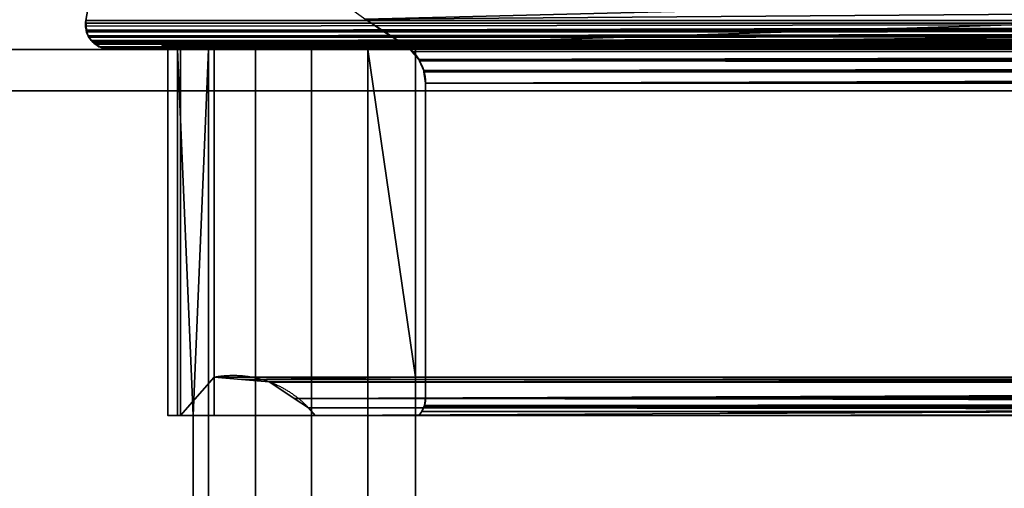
# Model space of a CAD drawing. Header units: millimetres. Extents: x -322 to 8072, y -96 to 57.
# Tile 18 of 256: x -196 to -149, y -21 to 1. Entities that reach past the tile are written whole.
import ezdxf

# ---------------------------------------------------------------- set-up
doc = ezdxf.new("R2010")
doc.units = ezdxf.units.MM
doc.layers.add('151', color=7, linetype='Continuous', true_color=0xffffff)

# ---------------------------------------------------------------- blocks, each defined once
blk = doc.blocks.new('UG_SURFACE_011')
at = {"layer": '151', "color": 252, "linetype": 'Continuous', "lineweight": 35}
for points in [[(0, 5.936, 452.187), (-179.707, 1.472, 457.293), (-177.856, 0.256, 459.144)], [(-177.856, 0.256, 459.144), (0, 0.256, 459.144), (0, 5.936, 452.187)], [(-177.856, 0.256, 1885.856), (-179.707, 1.472, 1887.707), (183.078, 4.203, 1891.078)], [(183.078, 4.203, 1891.078), (177.856, 0.256, 1885.856), (-177.856, 0.256, 1885.856)], [(-192.797, 3.582, 1900.797), (-193.182, 1.409, 1901.182), (193.182, 1.409, 1901.182), (192.797, 3.582, 1900.797)], [(-192.797, 3.582, 444.203), (-193.182, 1.409, 443.818), (-193.182, 1.409, 1901.182), (-192.797, 3.582, 1900.797)], [(0, 1.409, 443.818), (-193.182, 1.409, 443.818), (-192.797, 3.582, 444.203), (0, 3.582, 444.203)], [(-179.707, 1.472, 1887.707), (-177.856, 0.256, 1885.856), (-177.856, 0.256, 459.144), (-179.707, 1.472, 457.293)], [(193.198, 1.266, 1901.198), (193.182, 1.409, 1901.182), (-193.182, 1.409, 1901.182), (-193.198, 1.266, 1901.198)], [(-193.159, 0.918, 443.841), (-193.198, 1.266, 1901.198), (-193.182, 1.409, 1901.182)], [(193.198, 1.266, 1901.198), (-193.198, 1.266, 1901.198), (-193.172, 0.942, 1901.172)], [(-193.172, 0.942, 1901.172), (-193.198, 1.266, 1901.198), (-193.159, 0.918, 443.841)], [(-193.159, 0.918, 443.841), (-193.197, 1.121, 443.803), (0, 1.409, 443.818)], [(-193.197, 1.121, 443.803), (-193.182, 1.409, 443.818), (0, 1.409, 443.818)], [(-193.182, 1.409, 1901.182), (-193.197, 1.121, 443.803), (-193.159, 0.918, 443.841)], [(-193.182, 1.409, 1901.182), (-193.182, 1.409, 443.818), (-193.197, 1.121, 443.803)], [(-193.172, 0.942, 1901.172), (-193.163, 0.917, 1901.163), (193.198, 1.266, 1901.198)], [(193.172, 0.942, 1901.172), (193.198, 1.266, 1901.198), (-193.163, 0.917, 1901.163)], [(0, 1.409, 443.818), (0, 0.915, 443.834), (-193.159, 0.918, 443.841)], [(-193.159, 0.918, 443.841), (-193.163, 0.917, 1901.163), (-193.172, 0.942, 1901.172)], [(-193.163, 0.917, 1901.163), (193.163, 0.917, 1901.163), (193.172, 0.942, 1901.172)], [(-193.163, 0.917, 1901.163), (-193.159, 0.918, 443.841), (-193.145, 0.842, 443.855)], [(193.163, 0.917, 1901.163), (-193.163, 0.917, 1901.163), (-193.071, 0.662, 1901.071), (193.071, 0.662, 1901.071)], [(-193.163, 0.917, 1901.163), (-193.145, 0.842, 443.855), (-193.067, 0.666, 443.933)], [(-193.067, 0.666, 443.933), (-193.071, 0.662, 1901.071), (-193.163, 0.917, 1901.163)], [(-193.145, 0.842, 443.855), (-193.159, 0.918, 443.841), (0, 0.915, 443.834)], [(-193.067, 0.666, 443.933), (-193.145, 0.842, 443.855), (0, 0.915, 443.834)], [(-193.071, 0.662, 1901.071), (-193.067, 0.666, 443.933), (-193.032, 0.588, 443.968)], [(193.071, 0.662, 1901.071), (-193.071, 0.662, 1901.071), (-193.068, 0.653, 1901.068)], [(-193.068, 0.653, 1901.068), (-193.071, 0.662, 1901.071), (-193.032, 0.588, 443.968)], [(193.068, 0.653, 1901.068), (193.071, 0.662, 1901.071), (-193.068, 0.653, 1901.068)], [(-193.068, 0.653, 1901.068), (-192.914, 0.437, 1900.914), (192.914, 0.437, 1900.914), (193.068, 0.653, 1901.068)], [(-193.068, 0.653, 1901.068), (-193.032, 0.588, 443.968), (-192.91, 0.443, 444.09)], [(-192.91, 0.443, 444.09), (-192.914, 0.437, 1900.914), (-193.068, 0.653, 1901.068)], [(0, 0.915, 443.834), (0, 0.672, 443.95), (-193.067, 0.666, 443.933)], [(-193.032, 0.588, 443.968), (-193.067, 0.666, 443.933), (0, 0.672, 443.95)], [(-192.91, 0.443, 444.09), (-193.032, 0.588, 443.968), (0, 0.672, 443.95)], [(0, 0.672, 443.95), (0, 0.475, 444.044), (-192.91, 0.443, 444.09)], [(309, 0, 2017), (-309, 0, 2017), (-309, -26, 2017), (309, -26, 2017)], [(309, -2), (-309, -2), (-309, 0, 2), (309, 0, 2)], [(309, 0, 2), (-309, 0, 2), (-192, 0, 445), (0, 0, 445)], [(-309, 0, 2), (-309, 0, 2017), (-192, 0, 1900), (-192, 0, 445)], [(-309, 0, 2017), (309, 0, 2017), (192, 0, 1900), (-192, 0, 1900)], [(-192.865, 0.368, 1900.865), (-192.914, 0.437, 1900.914), (-192.91, 0.443, 444.09)], [(192.865, 0.368, 1900.865), (-192.914, 0.437, 1900.914), (-192.865, 0.368, 1900.865)], [(192.865, 0.368, 1900.865), (192.914, 0.437, 1900.914), (-192.914, 0.437, 1900.914)], [(0, 0.475, 444.044), (0, 0.437, 444.087), (-192.91, 0.443, 444.09)], [(-192.784, 0.291, 444.216), (-192.91, 0.443, 444.09), (0, 0.437, 444.087)], [(-192.865, 0.368, 1900.865), (-192.91, 0.443, 444.09), (-192.784, 0.291, 444.216)], [(-192.865, 0.368, 1900.865), (-192.711, 0.253, 1900.711), (192.711, 0.253, 1900.711), (192.865, 0.368, 1900.865)], [(-192.865, 0.368, 1900.865), (-192.784, 0.291, 444.216), (-192.713, 0.252, 444.287)], [(-192.713, 0.252, 444.287), (-192.711, 0.253, 1900.711), (-192.865, 0.368, 1900.865)], [(-192.713, 0.252, 444.287), (-192.784, 0.291, 444.216), (0, 0.437, 444.087)], [(0, 0.437, 444.087), (0, 0.254, 444.297), (-192.713, 0.252, 444.287)], [(-192.478, 0.12, 444.522), (-192.713, 0.252, 444.287), (0, 0.254, 444.297)], [(-192.558, 0.138, 1900.558), (-192.711, 0.253, 1900.711), (-192.713, 0.252, 444.287)], [(-192.713, 0.252, 444.287), (-192.478, 0.12, 444.522), (-192.481, 0.119, 1900.481)], [(-192.481, 0.119, 1900.481), (-192.558, 0.138, 1900.558), (-192.713, 0.252, 444.287)], [(192.558, 0.138, 1900.558), (-192.711, 0.253, 1900.711), (-192.558, 0.138, 1900.558)], [(192.558, 0.138, 1900.558), (192.711, 0.253, 1900.711), (-192.711, 0.253, 1900.711)], [(-192.558, 0.138, 1900.558), (-192.481, 0.119, 1900.481), (-192.481, 0.119, 1900.481), (192.558, 0.138, 1900.558)], [(192.481, 0.119, 1900.481), (192.558, 0.138, 1900.558), (-192.481, 0.119, 1900.481)], [(-192.005, 0, 1900.005), (-192.481, 0.119, 1900.481), (-192.478, 0.12, 444.522)], [(192.005, 0, 1900.005), (-192.481, 0.119, 1900.481), (-192.005, 0, 1900.005)], [(-192.481, 0.119, 1900.481), (192.481, 0.119, 1900.481), (192.481, 0.119, 1900.481)], [(192.005, 0, 1900.005), (192.481, 0.119, 1900.481), (-192.481, 0.119, 1900.481)], [(0, 0.254, 444.297), (0, 0.155, 444.409), (-192.478, 0.12, 444.522)], [(-192.364, 0.057, 444.636), (-192.478, 0.12, 444.522), (0, 0.118, 444.522)], [(-192, 0, 1900), (-192.478, 0.12, 444.522), (-192.364, 0.057, 444.636)], [(-192.478, 0.12, 444.522), (-192, 0, 1900), (-192.005, 0, 1900.005)], [(-192, 0, 445), (-192.364, 0.057, 444.636), (0, 0.118, 444.522)], [(-192.364, 0.057, 444.636), (-192, 0, 445), (-192, 0, 1900)], [(-192.005, 0, 1900.005), (-192, 0, 1900), (192, 0, 1900), (192.005, 0, 1900.005)], [(0, 0.118, 444.522), (0, 0.009, 444.855), (-192, 0, 445)], [(0, 0.009, 444.855), (0, 0, 445), (-192, 0, 445)], [(-189.5, 0, 447.5), (-189.5, 0.2, 447.5), (-189.5, 0.2, 1897.5), (-189.5, 0, 1897.5)], [(-189.5, 0.2, 447.5), (-189.5, 0, 447.5), (189.5, 0, 447.5), (189.5, 0.2, 447.5)], [(-189.5, 0.2, 1897.5), (189.5, 0.2, 1897.5), (189.5, 0, 1897.5), (-189.5, 0, 1897.5)], [(-189.5, 0.2, 1897.5), (-189.5, 0.2, 447.5), (-187, 0.2, 450), (-187, 0.2, 1895)], [(-187, 0.2, 1895), (187, 0.2, 1895), (189.5, 0.2, 1897.5), (-189.5, 0.2, 1897.5)], [(187, 0.2, 450), (-187, 0.2, 450), (-189.5, 0.2, 447.5), (189.5, 0.2, 447.5)], [(-187, 0, 460.078), (-188.613, 0, 457.835), (-189.5, 0, 1897.5), (-189.233, 0, 1889.858)], [(-189.5, 0, 447.5), (-188.762, 0, 452.42), (-187.275, 0, 450.092)], [(-189.5, 0, 447.5), (-189.5, 0, 1897.5), (-189.233, 0, 455.142)], [(-189.233, 0, 455.142), (-188.762, 0, 452.42), (-189.5, 0, 447.5)], [(-189.5, 0, 1897.5), (-187.275, 0, 1894.908), (-188.762, 0, 1892.58)], [(-189.5, 0, 447.5), (179.586, 0, 448.47), (182.299, 0, 447.95)], [(177.286, 0, 450), (179.586, 0, 448.47), (-189.5, 0, 447.5), (-182.299, 0, 447.95)], [(-187.275, 0, 450.092), (-185.003, 0, 448.52), (-189.5, 0, 447.5)], [(-188.762, 0, 1892.58), (-189.233, 0, 1889.858), (-189.5, 0, 1897.5)], [(-188.613, 0, 457.835), (-189.233, 0, 455.142), (-189.5, 0, 1897.5)], [(182.299, 0, 447.95), (189.5, 0, 447.5), (-189.5, 0, 447.5)], [(-189.5, 0, 1897.5), (-182.299, 0, 1897.05), (-185.003, 0, 1896.48)], [(-185.003, 0, 1896.48), (-187.275, 0, 1894.908), (-189.5, 0, 1897.5)], [(-185.003, 0, 448.52), (-182.299, 0, 447.95), (-189.5, 0, 447.5)], [(-182.299, 0, 1897.05), (-189.5, 0, 1897.5), (189.5, 0, 1897.5)], [(-189.233, 0, 1889.858), (-188.613, 0, 1887.165), (-187, 0, 460.078)], [(-188.613, -17.65, 1887.165), (-188.613, 0, 1887.165), (-189.233, 0, 1889.858), (-189.233, -17.65, 1889.858)], [(-189.233, -17.65, 1889.858), (-189.233, 0, 1889.858), (-188.762, 0, 1892.58), (-188.762, -17.65, 1892.58)], [(-188.762, -17.65, 452.42), (-188.762, 0, 452.42), (-189.233, 0, 455.142), (-189.233, -17.65, 455.142)], [(-189.233, -17.65, 455.142), (-189.233, 0, 455.142), (-188.613, 0, 457.835), (-188.613, -17.65, 457.835)], [(-188.762, 0, 1892.58), (-187.275, 0, 1894.908), (-188.014, -17.65, 1894)], [(-188.014, -17.65, 1894), (-188.762, -17.65, 1892.58), (-188.762, 0, 1892.58)], [(-188.762, 0, 452.42), (-188.762, -17.65, 452.42), (-188.014, -17.65, 451)], [(-188.014, -17.65, 451), (-187.275, 0, 450.092), (-188.762, 0, 452.42)], [(-188.613, 0, 1887.165), (-187, 0, 1884.922), (-187, 0, 460.078)], [(-187, -15.8, 1884.922), (-187, 0, 1884.922), (-188.613, 0, 1887.165), (-188.613, -17.65, 1887.165)], [(-188.613, -17.65, 457.835), (-188.613, 0, 457.835), (-187, 0, 460.078), (-187, -15.8, 460.078)], [(-188.014, -21.65, 1894), (-188.014, -17.65, 1894), (-187.275, 0, 1894.908), (-187.275, -39.3, 1894.908)], [(-187.275, -39.3, 450.092), (-187.275, 0, 450.092), (-188.014, -17.65, 451), (-188.014, -21.65, 451)], [(-185.003, 0, 1896.48), (-185.003, -39.3, 1896.48), (-187.275, -39.3, 1894.908), (-187.275, 0, 1894.908)], [(-187.275, 0, 450.092), (-187.275, -39.3, 450.092), (-185.003, -39.3, 448.52), (-185.003, 0, 448.52)], [(-187, 0.2, 450), (-187, -15.8, 450), (-187, -15.8, 460.078), (-187, 0, 460.078)], [(-187, 0, 460.078), (-187, 0, 1884.922), (-187, 0.2, 1895), (-187, 0.2, 450)], [(-187, 0, 1884.922), (-187, -15.8, 1884.922), (-187, -15.8, 1895), (-187, 0.2, 1895)], [(-187, 0.2, 1895), (-187, -15.8, 1895), (-177.286, -15.8, 1895), (-177.286, 0, 1895)], [(-177.286, 0, 1895), (177.286, 0, 1895), (187, 0.2, 1895), (-187, 0.2, 1895)], [(177.286, 0, 450), (-177.286, 0, 450), (-187, 0.2, 450), (187, 0.2, 450)], [(-177.286, 0, 450), (-177.286, -15.8, 450), (-187, -15.8, 450), (-187, 0.2, 450)], [(-182.299, 0, 1897.05), (-182.299, -39.3, 1897.05), (-185.003, -39.3, 1896.48), (-185.003, 0, 1896.48)], [(-185.003, 0, 448.52), (-185.003, -39.3, 448.52), (-182.299, -39.3, 447.95), (-182.299, 0, 447.95)], [(-182.299, 0, 447.95), (-179.586, 0, 448.47), (177.286, 0, 450)], [(189.5, 0, 1897.5), (-179.586, 0, 1896.53), (-182.299, 0, 1897.05)], [(-179.586, 0, 1896.53), (-179.586, -39.3, 1896.53), (-182.299, -39.3, 1897.05), (-182.299, 0, 1897.05)], [(-182.299, 0, 447.95), (-182.299, -39.3, 447.95), (-179.586, -39.3, 448.47), (-179.586, 0, 448.47)], [(-179.586, 0, 448.47), (-177.286, 0, 450), (177.286, 0, 450)], [(-177.286, 0, 1895), (-179.586, 0, 1896.53), (189.5, 0, 1897.5), (182.299, 0, 1897.05)], [(-179.586, 0, 1896.53), (-177.286, 0, 1895), (-177.286, -15.8, 1895)], [(-177.286, -15.8, 1895), (-177.286, -23.5, 1895), (-179.586, -39.3, 1896.53), (-179.586, 0, 1896.53)], [(-179.586, 0, 448.47), (-179.586, -39.3, 448.47), (-177.286, -23.5, 450), (-177.286, -15.8, 450)], [(-177.286, -15.8, 450), (-177.286, 0, 450), (-179.586, 0, 448.47)], [(0, -0.023, 459.511), (-177.856, 0.256, 459.144), (-177.603, 0.077, 459.397)], [(0, -0.023, 459.511), (0, 0.256, 459.144), (-177.856, 0.256, 459.144)], [(-177.603, 0.077, 1885.603), (-177.856, 0.256, 1885.856), (177.856, 0.256, 1885.856)], [(-177.603, 0.077, 459.397), (-177.856, 0.256, 1885.856), (-177.603, 0.077, 1885.603)], [(-177.603, 0.077, 459.397), (-177.856, 0.256, 459.144), (-177.856, 0.256, 1885.856)], [(-177.603, 0.077, 1885.603), (177.856, 0.256, 1885.856), (177.44, -0.101, 1885.44)], [(-177.603, 0.077, 459.397), (0, -0.089, 459.557), (0, -0.023, 459.511)], [(-177.603, 0.077, 459.397), (-177.446, -0.105, 459.554), (0, -0.089, 459.557)], [(177.44, -0.101, 1885.44), (-177.446, -0.105, 1885.446), (-177.603, 0.077, 1885.603)], [(-177.603, 0.077, 1885.603), (-177.446, -0.105, 459.554), (-177.603, 0.077, 459.397)], [(-177.603, 0.077, 1885.603), (-177.446, -0.105, 1885.446), (-177.446, -0.105, 459.554)], [(182.299, 0, 1897.05), (179.586, 0, 1896.53), (-177.286, 0, 1895)], [(179.586, 0, 1896.53), (177.286, 0, 1895), (-177.286, 0, 1895)], [(0, -0.089, 459.557), (-177.446, -0.105, 459.554), (-177.121, -0.478, 459.879)], [(-177.121, -0.478, 1885.121), (-177.446, -0.105, 1885.446), (177.44, -0.101, 1885.44)], [(-177.121, -0.478, 459.879), (-177.446, -0.105, 1885.446), (-177.121, -0.478, 1885.121)], [(-177.121, -0.478, 459.879), (-177.446, -0.105, 459.554), (-177.446, -0.105, 1885.446)], [(-177.121, -0.478, 459.879), (0, -0.559, 459.887), (0, -0.089, 459.557)], [(-177.121, -0.478, 1885.121), (177.44, -0.101, 1885.44), (177.316, -0.208, 1885.316)], [(177.316, -0.208, 1885.316), (-177.092, -0.545, 1885.092), (-177.121, -0.478, 1885.121)], [(177.316, -0.208, 1885.316), (177.099, -0.555, 1885.099), (-177.092, -0.545, 1885.092)], [(-177.121, -0.478, 459.879), (-177.092, -0.545, 459.908), (0, -0.559, 459.887)], [(-177.121, -0.478, 1885.121), (-177.092, -0.545, 459.908), (-177.121, -0.478, 459.879)], [(-177.121, -0.478, 1885.121), (-177.092, -0.545, 1885.092), (-177.092, -0.545, 459.908)], [(0, -0.745, 460.017), (-177.092, -0.545, 459.908), (-176.888, -1.006, 460.112)], [(0, -0.745, 460.017), (0, -0.559, 459.887), (-177.092, -0.545, 459.908)], [(-176.888, -1.006, 1884.888), (-177.092, -0.545, 1885.092), (177.099, -0.555, 1885.099)], [(-176.888, -1.006, 460.112), (-177.092, -0.545, 1885.092), (-176.888, -1.006, 1884.888)], [(-176.888, -1.006, 460.112), (-177.092, -0.545, 459.908), (-177.092, -0.545, 1885.092)], [(-176.888, -1.006, 1884.888), (177.099, -0.555, 1885.099), (176.988, -0.733, 1884.988)], [(176.988, -0.733, 1884.988), (-176.879, -1.074, 1884.879), (-176.888, -1.006, 1884.888)], [(-176.888, -1.006, 460.112), (0, -1.081, 460.087), (0, -0.745, 460.017)], [(176.988, -0.733, 1884.988), (176.885, -1.08, 1884.885), (-176.879, -1.074, 1884.879)], [(-176.888, -1.006, 460.112), (-176.879, -1.074, 460.121), (0, -1.081, 460.087)], [(-176.888, -1.006, 1884.888), (-176.879, -1.074, 460.121), (-176.888, -1.006, 460.112)], [(-176.888, -1.006, 1884.888), (-176.879, -1.074, 1884.879), (-176.879, -1.074, 460.121)], [(0, -1.081, 460.087), (-176.879, -1.074, 460.121), (-176.8, -1.619, 460.2)], [(-176.8, -1.619, 1884.8), (-176.879, -1.074, 1884.879), (176.885, -1.08, 1884.885)], [(-176.8, -1.619, 460.2), (-176.879, -1.074, 1884.879), (-176.8, -1.619, 1884.8)], [(-176.8, -1.619, 460.2), (-176.879, -1.074, 460.121), (-176.879, -1.074, 1884.879)], [(-176.8, -1.619, 1884.8), (176.885, -1.08, 1884.885), (176.829, -1.267, 1884.829)], [(-176.8, -1.619, 460.2), (0, -1.623, 460.2), (0, -1.081, 460.087)], [(176.829, -1.267, 1884.829), (-176.8, -1.623, 1884.8), (-176.8, -1.619, 1884.8)], [(176.829, -1.267, 1884.829), (176.8, -1.623, 1884.8), (-176.8, -1.623, 1884.8)], [(-176.8, -1.619, 460.2), (-176.8, -1.623, 460.2), (0, -1.623, 460.2)], [(-176.8, -1.619, 1884.8), (-176.8, -1.623, 460.2), (-176.8, -1.619, 460.2)], [(-176.8, -1.619, 1884.8), (-176.8, -1.623, 1884.8), (-176.8, -1.623, 460.2)], [(-176.8, -16.823, 1884.8), (-176.8, -1.623, 1884.8), (176.8, -1.623, 1884.8), (176.8, -16.823, 1884.8)], [(-176.8, -16.823, 460.2), (-176.8, -1.623, 460.2), (-176.8, -1.623, 1884.8), (-176.8, -16.823, 1884.8)], [(0, -1.623, 460.2), (-176.8, -1.623, 460.2), (-176.8, -16.823, 460.2), (0, -16.823, 460.2)], [(-309, -26), (-309, -2), (309, -2), (309, -26)], [(-188.613, -17.65, 1887.165), (-187, -17.65, 1884.922), (-187, -15.8, 1884.922)], [(-187, -15.8, 460.078), (-187, -17.65, 460.078), (-188.613, -17.65, 457.835)], [(-185.676, -15.913, 1893.676), (-187, -15.8, 1895), (-187, -15.8, 1884.922)], [(-187, -15.8, 1884.922), (-187, -15.8, 460.078), (-185.676, -15.913, 451.324), (-185.676, -15.913, 1893.676)], [(-187, -15.8, 460.078), (-187, -15.8, 450), (-185.676, -15.913, 451.324)], [(-187, -15.8, 460.078), (-187, -15.8, 1884.922), (-187, -17.65, 1884.922), (-187, -17.65, 460.078)], [(-185.676, -15.913, 451.324), (-187, -15.8, 450), (-177.286, -15.8, 450)], [(-177.286, -15.8, 1895), (-187, -15.8, 1895), (-185.676, -15.913, 1893.676)], [(0, -15.797, 451.332), (-185.676, -15.913, 451.324), (-177.286, -15.8, 450)], [(-184.336, -16.028, 452.664), (-185.676, -15.913, 451.324), (0, -15.797, 451.332)], [(-185.676, -15.913, 1893.676), (185.676, -15.913, 1893.676), (177.286, -15.8, 1895), (-177.286, -15.8, 1895)], [(-184.336, -16.028, 1892.336), (-185.676, -15.913, 451.324), (-184.336, -16.028, 452.664)], [(-184.336, -16.028, 1892.336), (-185.676, -15.913, 1893.676), (-185.676, -15.913, 451.324)], [(184.336, -16.028, 1892.336), (-185.676, -15.913, 1893.676), (-184.336, -16.028, 1892.336)], [(184.336, -16.028, 1892.336), (185.676, -15.913, 1893.676), (-185.676, -15.913, 1893.676)], [(-184.336, -16.028, 452.664), (0, -15.797, 451.332), (0, -15.795, 451.817)], [(-184.314, -16.043, 452.686), (-184.336, -16.028, 452.664), (0, -15.795, 451.817)], [(-184.336, -16.028, 452.664), (-184.314, -16.043, 1892.314), (-184.336, -16.028, 1892.336)], [(-184.336, -16.028, 452.664), (-184.314, -16.043, 452.686), (-184.314, -16.043, 1892.314)], [(-184.336, -16.028, 1892.336), (184.314, -16.043, 1892.314), (184.336, -16.028, 1892.336)], [(-184.336, -16.028, 1892.336), (-184.314, -16.043, 1892.314), (184.314, -16.043, 1892.314)], [(0, -15.795, 451.817), (0, -16.115, 452.658), (-184.314, -16.043, 452.686)], [(-183.13, -16.828, 1891.13), (-184.314, -16.043, 1892.314), (-184.314, -16.043, 452.686), (-183.13, -16.828, 453.87)], [(-183.13, -16.828, 453.87), (-184.314, -16.043, 452.686), (0, -16.115, 452.658)], [(183.13, -16.828, 1891.13), (184.314, -16.043, 1892.314), (-184.314, -16.043, 1892.314), (-183.13, -16.828, 1891.13)], [(0, -16.115, 452.658), (0, -16.441, 453.516), (-183.13, -16.828, 453.87)], [(-177.286, -15.8, 450), (0, -15.8, 450), (0, -15.797, 451.332)], [(-177.286, -15.8, 1895), (177.286, -15.8, 1895), (177.286, -23.5, 1895), (-177.286, -23.5, 1895)], [(0, -15.8, 450), (-177.286, -15.8, 450), (-177.286, -23.5, 450), (0, -23.5, 450)], [(0, -16.441, 453.516), (0, -16.755, 453.868), (-183.13, -16.828, 453.87)], [(-182.441, -17.285, 454.559), (-183.13, -16.828, 453.87), (0, -16.755, 453.868)], [(-182.441, -17.285, 1890.441), (-183.13, -16.828, 453.87), (-182.441, -17.285, 454.559)], [(-182.441, -17.285, 1890.441), (-183.13, -16.828, 1891.13), (-183.13, -16.828, 453.87)], [(182.441, -17.285, 1890.441), (-183.13, -16.828, 1891.13), (-182.441, -17.285, 1890.441)], [(182.441, -17.285, 1890.441), (183.13, -16.828, 1891.13), (-183.13, -16.828, 1891.13)], [(-182.129, -17.65, 454.872), (-182.441, -17.285, 454.559), (0, -16.755, 453.868)], [(0, -16.755, 453.868), (0, -17.65, 454.872), (-182.129, -17.65, 454.872)], [(-176.853, -17.177, 1884.853), (176.8, -16.823, 1884.8), (176.836, -17.117, 1884.836)], [(-176.853, -17.177, 1884.853), (-176.8, -16.823, 1884.8), (176.8, -16.823, 1884.8)], [(-176.8, -16.823, 460.2), (-176.853, -17.177, 460.147), (0, -17.25, 460.113)], [(-176.853, -17.177, 460.147), (-176.8, -16.823, 1884.8), (-176.853, -17.177, 1884.853)], [(-176.853, -17.177, 460.147), (-176.8, -16.823, 460.2), (-176.8, -16.823, 1884.8)], [(0, -17.25, 460.113), (0, -17.247, 460.114), (-176.8, -16.823, 460.2)], [(0, -17.247, 460.114), (0, -16.832, 460.2), (-176.8, -16.823, 460.2)], [(0, -16.832, 460.2), (0, -16.823, 460.2), (-176.8, -16.823, 460.2)], [(-182.441, -17.285, 454.559), (-182.129, -17.65, 1890.128), (-182.441, -17.285, 1890.441)], [(-182.441, -17.285, 454.559), (-182.129, -17.65, 454.872), (-182.129, -17.65, 1890.128)], [(-182.441, -17.285, 1890.441), (182.129, -17.65, 1890.128), (182.441, -17.285, 1890.441)], [(-182.441, -17.285, 1890.441), (-182.129, -17.65, 1890.128), (182.129, -17.65, 1890.128)], [(176.94, -17.385, 1884.94), (-177.13, -17.65, 1885.13), (-176.988, -17.467, 1884.987)], [(176.94, -17.385, 1884.94), (177.13, -17.65, 1885.13), (-177.13, -17.65, 1885.13)], [(-176.988, -17.467, 460.012), (-177.13, -17.65, 459.87), (0, -17.65, 459.87)], [(-176.988, -17.467, 1884.987), (-177.13, -17.65, 459.87), (-176.988, -17.467, 460.012)], [(-176.988, -17.467, 1884.987), (-177.13, -17.65, 1885.13), (-177.13, -17.65, 459.87)], [(-176.988, -17.467, 1884.987), (176.886, -17.246, 1884.886), (176.94, -17.385, 1884.94)], [(-176.988, -17.467, 1884.987), (-176.885, -17.246, 1884.885), (176.886, -17.246, 1884.886)], [(-176.885, -17.246, 460.115), (-176.988, -17.467, 460.012), (0, -17.65, 459.87)], [(-176.988, -17.467, 460.012), (-176.885, -17.246, 1884.885), (-176.988, -17.467, 1884.987)], [(-176.988, -17.467, 460.012), (-176.885, -17.246, 460.115), (-176.885, -17.246, 1884.885)], [(-176.885, -17.246, 1884.885), (176.836, -17.117, 1884.836), (176.885, -17.244, 1884.885)], [(176.836, -17.117, 1884.836), (-176.885, -17.246, 1884.885), (-176.853, -17.177, 1884.853)], [(-176.853, -17.177, 460.147), (-176.885, -17.246, 460.115), (0, -17.25, 460.113)], [(-176.853, -17.177, 1884.853), (-176.885, -17.246, 460.115), (-176.853, -17.177, 460.147)], [(-176.853, -17.177, 1884.853), (-176.885, -17.246, 1884.885), (-176.885, -17.246, 460.115)], [(176.885, -17.244, 1884.885), (176.886, -17.246, 1884.886), (-176.885, -17.246, 1884.885)], [(0, -17.65, 459.87), (0, -17.292, 460.105), (-176.885, -17.246, 460.115)], [(0, -17.292, 460.105), (0, -17.25, 460.113), (-176.885, -17.246, 460.115)], [(-188.613, -17.65, 1887.165), (-189.233, -17.65, 1889.858), (-188.762, -17.65, 1892.58), (-182.129, -17.65, 1890.128)], [(-182.129, -17.65, 454.872), (-188.762, -17.65, 452.42), (-189.233, -17.65, 455.142), (-188.613, -17.65, 457.835)], [(-182.129, -17.65, 454.872), (-188.014, -17.65, 451), (-188.762, -17.65, 452.42)], [(-188.762, -17.65, 1892.58), (-188.014, -17.65, 1894), (-182.129, -17.65, 1890.128)], [(-182.129, -17.65, 1890.128), (-187, -17.65, 1884.922), (-188.613, -17.65, 1887.165)], [(-188.613, -17.65, 457.835), (-187, -17.65, 460.078), (-182.129, -17.65, 454.872)], [(188.014, -17.65, 451), (-188.014, -17.65, 451), (-182.129, -17.65, 454.872), (0, -17.65, 454.872)], [(-188.014, -17.65, 1894), (188.014, -17.65, 1894), (182.129, -17.65, 1890.128), (-182.129, -17.65, 1890.128)], [(188.014, -21.65, 1894), (188.014, -17.65, 1894), (-188.014, -17.65, 1894), (-188.014, -21.65, 1894)], [(188.014, -17.65, 451), (188.014, -21.65, 451), (-188.014, -21.65, 451), (-188.014, -17.65, 451)], [(-182.129, -17.65, 1890.128), (-182.129, -17.65, 454.872), (-187, -17.65, 460.078), (-187, -17.65, 1884.922)], [(-177.13, -17.65, 1885.13), (177.13, -17.65, 1885.13), (177.13, -17.65, 459.87), (0, -17.65, 459.87)], [(0, -17.65, 459.87), (-177.13, -17.65, 459.87), (-177.13, -17.65, 1885.13)]]:
    blk.add_3dface(points, dxfattribs=at)

msp = doc.modelspace()

# ---------------------------------------------------------------- linework, layer by layer
at = {"layer": '151', "color": 253, "linetype": 'Continuous', "lineweight": -3}
for p, q in [((-192.797, 3.582, 1900.797), (-193.182, 1.409, 1901.182)), ((-192.797, 3.582, 444.203), (-193.182, 1.409, 443.818)), ((0, 1.409, 443.818), (-193.182, 1.409, 443.818)), ((-193.182, 1.409, 443.818), (-193.182, 1.409, 1901.182)), ((-193.182, 1.409, 1901.182), (193.182, 1.409, 1901.182)), ((309, 0, 2017), (-309, 0, 2017)), ((309, 0, 2), (-309, 0, 2)), ((-189.5, 0.2, 1897.5), (189.5, 0.2, 1897.5)), ((-189.5, 0.2, 447.5), (-189.5, 0.2, 1897.5)), ((-189.5, 0, 1897.5), (-189.5, 0.2, 1897.5)), ((189.5, 0.2, 447.5), (-189.5, 0.2, 447.5)), ((-189.5, 0, 447.5), (-189.5, 0.2, 447.5)), ((-189.5, 0, 447.5), (-189.5, 0, 1897.5)), ((189.5, 0, 447.5), (-189.5, 0, 447.5)), ((-189.5, 0, 1897.5), (189.5, 0, 1897.5)), ((-187, 0.2, 1895), (187, 0.2, 1895)), ((-187, -15.8, 1895), (-187, 0.2, 1895)), ((187, 0.2, 450), (-187, 0.2, 450)), ((-187, 0.2, 450), (-187, 0.2, 1895)), ((-187, 0.2, 450), (-187, -15.8, 450)), ((-187, 0, 460.078), (-187, -15.8, 460.078)), ((-187, 0, 1884.922), (-187, -15.8, 1884.922)), ((-187, 0, 460.078), (-187, 0, 1884.922)), ((-177.286, 0, 1895), (-177.286, -15.8, 1895)), ((-177.286, 0, 1895), (177.286, 0, 1895)), ((-177.286, 0, 450), (-177.286, -15.8, 450)), ((177.286, 0, 450), (-177.286, 0, 450)), ((-176.8, -1.623, 460.2), (-176.8, -1.623, 1884.8)), ((-176.8, -1.623, 1884.8), (176.8, -1.623, 1884.8)), ((0, -1.623, 460.2), (-176.8, -1.623, 460.2)), ((-176.8, -16.823, 460.2), (-176.8, -1.623, 460.2)), ((-176.8, -16.823, 1884.8), (-176.8, -1.623, 1884.8)), ((-309, -2), (309, -2)), ((-187, -15.8, 1895), (-177.286, -15.8, 1895)), ((-177.286, -15.8, 450), (-187, -15.8, 450)), ((-187, -15.8, 450), (-187, -15.8, 460.078)), ((-187, -15.8, 460.078), (-187, -15.8, 1884.922)), ((-187, -15.8, 1884.922), (-187, -15.8, 1895)), ((-187, -15.8, 460.078), (-187, -17.65, 460.078)), ((-187, -15.8, 1884.922), (-187, -17.65, 1884.922)), ((-177.286, -15.8, 450), (-177.286, -23.5, 450)), ((-177.286, -15.8, 1895), (-177.286, -23.5, 1895)), ((0, -15.8, 450), (-177.286, -15.8, 450)), ((-177.286, -15.8, 1895), (177.286, -15.8, 1895)), ((-188.014, -17.65, 451), (188.014, -17.65, 451)), ((188.014, -17.65, 1894), (-188.014, -17.65, 1894)), ((-188.014, -21.65, 451), (-188.014, -17.65, 451)), ((-188.014, -17.65, 1894), (-188.014, -21.65, 1894)), ((-187, -17.65, 460.078), (-187, -17.65, 1884.922))]:
    msp.add_line(p, q, dxfattribs=at)
at = {"layer": '151', "color": 253, "linetype": 'Continuous', "lineweight": -3, "extrusion": (-2.77556e-14, 1, 0)}
for centre, start, end in [((182.235, 1890.05), 312.8966, 135), ((182.235, 454.95), 225, 47.1034)]:
    msp.add_arc(centre, 7, start, end, dxfattribs=at)
at = {"layer": '151', "color": 253, "linetype": 'Continuous', "lineweight": -3, "extrusion": (0, 1, 5.41234e-13)}
for centre, start, end in [((182.235, 454.95, -17.65), 325.6498, 47.1034), ((182.235, 1890.05, -17.65), 312.8966, 34.3502)]:
    msp.add_arc(centre, 7, start, end, dxfattribs=at)
at = {"layer": '151', "color": 253, "linetype": 'Continuous', "lineweight": -3}
for points, degree in [([(-184.813, 5.936, 1892.813), (-182.676, 3.637, 1890.676), (-180.322, 1.759, 1888.322), (-177.856, 0.256, 1885.856)], 3), ([(-184.813, 5.936, 452.187), (-182.676, 3.637, 454.324), (-180.322, 1.759, 456.678), (-177.856, 0.256, 459.144)], 3), ([(-177.856, 0.256, 1885.856), (-59.285, 0.256, 1885.856), (59.285, 0.256, 1885.856), (177.856, 0.256, 1885.856)], 3), ([(0, 0.256, 459.144), (-59.285, 0.256, 459.144), (-118.571, 0.256, 459.144), (-177.856, 0.256, 459.144)], 3), ([(-177.856, 0.256, 459.144), (-177.856, 0.256, 934.715), (-177.856, 0.256, 1410.285), (-177.856, 0.256, 1885.856)], 3), ([(-192, 0, 1900), (-64, 0, 1900), (64, 0, 1900), (192, 0, 1900)], 3), ([(-192, 0, 445), (-192, 0, 930), (-192, 0, 1415), (-192, 0, 1900)], 3), ([(0, 0, 445), (-64, 0, 445), (-128, 0, 445), (-192, 0, 445)], 3), ([(-176.8, -16.823, 1884.8), (-176.8, -17.156, 1884.8), (-176.944, -17.454, 1884.944), (-177.13, -17.65, 1885.13)], 3), ([(-176.8, -16.823, 460.2), (-176.8, -17.156, 460.2), (-176.944, -17.454, 460.056), (-177.13, -17.65, 459.87)], 3), ([(-176.8, -16.823, 460.2), (-176.8, -16.823, 935.067), (-176.8, -16.823, 1409.933), (-176.8, -16.823, 1884.8)], 3), ([(0, -16.823, 460.2), (-58.933, -16.823, 460.2), (-117.867, -16.823, 460.2), (-176.8, -16.823, 460.2)], 3), ([(-176.8, -16.824, 1884.8), (-58.933, -16.824, 1884.8), (58.933, -16.824, 1884.8), (176.8, -16.824, 1884.8)], 3), ([(0, -17.65, 454.871), (-182.129, -17.65, 454.871)], 1), ([(-182.129, -17.65, 454.871), (-182.129, -17.65, 1890.129)], 1), ([(-182.129, -17.65, 1890.129), (182.129, -17.65, 1890.129)], 1)]:
    msp.add_open_spline(points, degree=degree, dxfattribs=at)
for points, knots in [([(-192, 0, 1900), (-192.292, 0, 1900.292), (-192.592, 0.102, 1900.592), (-192.958, 0.458, 1900.958), (-193.065, 0.613, 1901.065), (-193.197, 0.985, 1901.197), (-193.218, 1.206, 1901.218), (-193.182, 1.409, 1901.182)], [0, 0, 0, 0, 0.5, 0.5, 0.75, 0.75, 1, 1, 1, 1]), ([(-192, 0, 445), (-192.296, 0, 444.704), (-192.594, 0.104, 444.406), (-192.958, 0.458, 444.042), (-193.065, 0.612, 443.935), (-193.197, 0.987, 443.803), (-193.218, 1.204, 443.782), (-193.182, 1.409, 443.818)], [0, 0, 0, 0, 0.5, 0.5, 0.75, 0.75, 1, 1, 1, 1]), ([(-177.856, 0.256, 459.144), (-177.58, 0.089, 459.42), (-177.326, -0.146, 459.674), (-176.929, -0.79, 460.071), (-176.8, -1.194, 460.2), (-176.8, -1.623, 460.2)], [0, 0, 0, 0, 0.5, 0.5, 1, 1, 1, 1]), ([(-177.856, 0.256, 1885.856), (-177.58, 0.089, 1885.58), (-177.326, -0.146, 1885.326), (-176.929, -0.79, 1884.929), (-176.8, -1.194, 1884.8), (-176.8, -1.623, 1884.8)], [0, 0, 0, 0, 0.5, 0.5, 1, 1, 1, 1]), ([(0, -17.65, 459.87), (-0.533, -17.65, 459.87), (-1.067, -17.65, 459.87), (-3.733, -17.65, 459.87), (-5.867, -17.65, 459.87), (-10.133, -17.65, 459.87), (-12.267, -17.65, 459.87), (-16.533, -17.65, 459.87), (-18.667, -17.65, 459.87), (-22.933, -17.65, 459.87), (-25.067, -17.65, 459.87), (-28.267, -17.65, 459.87), (-29.333, -17.65, 459.87), (-32.533, -17.65, 459.87), (-34.667, -17.65, 459.87), (-38.933, -17.65, 459.87), (-41.067, -17.65, 459.87), (-45.333, -17.65, 459.87), (-47.467, -17.65, 459.87), (-50.667, -17.65, 459.87), (-51.733, -17.65, 459.87), (-54.933, -17.65, 459.87), (-57.067, -17.65, 459.87), (-61.333, -17.65, 459.87), (-63.467, -17.65, 459.87), (-67.733, -17.65, 459.87), (-69.867, -17.65, 459.87), (-73.067, -17.65, 459.87), (-74.133, -17.65, 459.87), (-77.333, -17.65, 459.87), (-79.467, -17.65, 459.87), (-83.733, -17.65, 459.87), (-85.867, -17.65, 459.87), (-89.067, -17.65, 459.87), (-90.133, -17.65, 459.87), (-93.333, -17.65, 459.87), (-95.467, -17.65, 459.87), (-99.733, -17.65, 459.87), (-101.867, -17.65, 459.87), (-106.133, -17.65, 459.87), (-108.267, -17.65, 459.87), (-111.467, -17.65, 459.87), (-112.533, -17.65, 459.87), (-115.733, -17.65, 459.87), (-117.867, -17.65, 459.87), (-122.133, -17.65, 459.87), (-124.267, -17.65, 459.87), (-128.533, -17.65, 459.87), (-130.667, -17.65, 459.87), (-134.933, -17.65, 459.87), (-137.067, -17.65, 459.87), (-143.467, -17.65, 459.87), (-147.733, -17.65, 459.87), (-156.213, -17.65, 459.87), (-160.425, -17.65, 459.87), (-168.802, -17.65, 459.87), (-172.966, -17.65, 459.87), (-177.13, -17.65, 459.87)], [0, 0, 0, 0, 0.009033, 0.009033, 0.045165, 0.045165, 0.081296, 0.081296, 0.117428, 0.117428, 0.153559, 0.153559, 0.171625, 0.171625, 0.207757, 0.207757, 0.243888, 0.243888, 0.28002, 0.28002, 0.298086, 0.298086, 0.334217, 0.334217, 0.370349, 0.370349, 0.406481, 0.406481, 0.424546, 0.424546, 0.460678, 0.460678, 0.49681, 0.49681, 0.514875, 0.514875, 0.551007, 0.551007, 0.587139, 0.587139, 0.62327, 0.62327, 0.641336, 0.641336, 0.677468, 0.677468, 0.713599, 0.713599, 0.749731, 0.749731, 0.785862, 0.785862, 0.858126, 0.858126, 0.929472, 0.929472, 1, 1, 1, 1]), ([(-177.13, -17.65, 1885.13), (-176.645, -17.65, 1885.13), (-176.16, -17.65, 1885.13), (-173.542, -17.65, 1885.13), (-171.409, -17.65, 1885.13), (-167.142, -17.65, 1885.13), (-165.009, -17.65, 1885.13), (-158.609, -17.65, 1885.13), (-154.342, -17.65, 1885.13), (-147.942, -17.65, 1885.13), (-145.809, -17.65, 1885.13), (-139.409, -17.65, 1885.13), (-135.142, -17.65, 1885.13), (-128.742, -17.65, 1885.13), (-126.609, -17.65, 1885.13), (-122.342, -17.65, 1885.13), (-120.209, -17.65, 1885.13), (-115.942, -17.65, 1885.13), (-113.809, -17.65, 1885.13), (-109.542, -17.65, 1885.13), (-107.409, -17.65, 1885.13), (-104.209, -17.65, 1885.13), (-103.142, -17.65, 1885.13), (-99.942, -17.65, 1885.13), (-97.809, -17.65, 1885.13), (-93.542, -17.65, 1885.13), (-91.409, -17.65, 1885.13), (-88.209, -17.65, 1885.13), (-87.142, -17.65, 1885.13), (-83.942, -17.65, 1885.13), (-81.809, -17.65, 1885.13), (-77.542, -17.65, 1885.13), (-75.409, -17.65, 1885.13), (-71.142, -17.65, 1885.13), (-69.009, -17.65, 1885.13), (-65.809, -17.65, 1885.13), (-64.742, -17.65, 1885.13), (-61.542, -17.65, 1885.13), (-59.409, -17.65, 1885.13), (-55.142, -17.65, 1885.13), (-53.009, -17.65, 1885.13), (-48.742, -17.65, 1885.13), (-46.609, -17.65, 1885.13), (-43.409, -17.65, 1885.13), (-42.342, -17.65, 1885.13), (-39.142, -17.65, 1885.13), (-37.009, -17.65, 1885.13), (-32.742, -17.65, 1885.13), (-30.609, -17.65, 1885.13), (-27.409, -17.65, 1885.13), (-26.342, -17.65, 1885.13), (-23.142, -17.65, 1885.13), (-21.009, -17.65, 1885.13), (-16.742, -17.65, 1885.13), (-14.609, -17.65, 1885.13), (-10.342, -17.65, 1885.13), (-8.209, -17.65, 1885.13), (-5.009, -17.65, 1885.13), (-3.942, -17.65, 1885.13), (-0.742, -17.65, 1885.13), (1.391, -17.65, 1885.13), (5.658, -17.65, 1885.13), (7.791, -17.65, 1885.13), (12.058, -17.65, 1885.13), (14.191, -17.65, 1885.13), (17.391, -17.65, 1885.13), (18.458, -17.65, 1885.13), (21.658, -17.65, 1885.13), (23.791, -17.65, 1885.13), (28.058, -17.65, 1885.13), (30.191, -17.65, 1885.13), (34.458, -17.65, 1885.13), (36.591, -17.65, 1885.13), (39.791, -17.65, 1885.13), (40.858, -17.65, 1885.13), (44.058, -17.65, 1885.13), (46.191, -17.65, 1885.13), (50.458, -17.65, 1885.13), (52.591, -17.65, 1885.13), (55.791, -17.65, 1885.13), (56.858, -17.65, 1885.13), (60.058, -17.65, 1885.13), (62.191, -17.65, 1885.13), (66.458, -17.65, 1885.13), (68.591, -17.65, 1885.13), (72.858, -17.65, 1885.13), (74.991, -17.65, 1885.13), (78.191, -17.65, 1885.13), (79.258, -17.65, 1885.13), (82.458, -17.65, 1885.13), (84.591, -17.65, 1885.13), (88.858, -17.65, 1885.13), (90.991, -17.65, 1885.13), (95.258, -17.65, 1885.13), (97.391, -17.65, 1885.13), (100.591, -17.65, 1885.13), (101.658, -17.65, 1885.13), (104.858, -17.65, 1885.13), (106.991, -17.65, 1885.13), (111.258, -17.65, 1885.13), (113.391, -17.65, 1885.13), (116.591, -17.65, 1885.13), (117.658, -17.65, 1885.13), (120.858, -17.65, 1885.13), (122.991, -17.65, 1885.13), (127.258, -17.65, 1885.13), (129.391, -17.65, 1885.13), (133.658, -17.65, 1885.13), (135.791, -17.65, 1885.13), (140.058, -17.65, 1885.13), (142.191, -17.65, 1885.13), (148.591, -17.65, 1885.13), (152.858, -17.65, 1885.13), (159.258, -17.65, 1885.13), (161.391, -17.65, 1885.13), (168.06, -17.65, 1885.13), (172.595, -17.65, 1885.13), (177.13, -17.65, 1885.13)], [0, 0, 0, 0, 0.004107, 0.004107, 0.022173, 0.022173, 0.040239, 0.040239, 0.07637, 0.07637, 0.094436, 0.094436, 0.130568, 0.130568, 0.148634, 0.148634, 0.166699, 0.166699, 0.184765, 0.184765, 0.202831, 0.202831, 0.211864, 0.211864, 0.22993, 0.22993, 0.247996, 0.247996, 0.257029, 0.257029, 0.275094, 0.275094, 0.29316, 0.29316, 0.311226, 0.311226, 0.320259, 0.320259, 0.338325, 0.338325, 0.35639, 0.35639, 0.374456, 0.374456, 0.383489, 0.383489, 0.401555, 0.401555, 0.419621, 0.419621, 0.428654, 0.428654, 0.446719, 0.446719, 0.464785, 0.464785, 0.482851, 0.482851, 0.491884, 0.491884, 0.50995, 0.50995, 0.528016, 0.528016, 0.546081, 0.546081, 0.555114, 0.555114, 0.57318, 0.57318, 0.591246, 0.591246, 0.609312, 0.609312, 0.618345, 0.618345, 0.63641, 0.63641, 0.654476, 0.654476, 0.663509, 0.663509, 0.681575, 0.681575, 0.699641, 0.699641, 0.717707, 0.717707, 0.726739, 0.726739, 0.744805, 0.744805, 0.762871, 0.762871, 0.780937, 0.780937, 0.78997, 0.78997, 0.808036, 0.808036, 0.826101, 0.826101, 0.835134, 0.835134, 0.8532, 0.8532, 0.871266, 0.871266, 0.889332, 0.889332, 0.907397, 0.907397, 0.943529, 0.943529, 0.961595, 0.961595, 1, 1, 1, 1]), ([(-177.13, -17.65, 459.87), (-177.13, -17.65, 460.355), (-177.13, -17.65, 460.84), (-177.13, -17.65, 463.458), (-177.13, -17.65, 465.591), (-177.13, -17.65, 471.991), (-177.13, -17.65, 476.258), (-177.13, -17.65, 482.658), (-177.13, -17.65, 484.791), (-177.13, -17.65, 491.191), (-177.13, -17.65, 495.458), (-177.13, -17.65, 503.991), (-177.13, -17.65, 508.258), (-177.13, -17.65, 516.791), (-177.13, -17.65, 521.058), (-177.13, -17.65, 527.458), (-177.13, -17.65, 529.591), (-177.13, -17.65, 535.991), (-177.13, -17.65, 540.258), (-177.13, -17.65, 548.791), (-177.13, -17.65, 553.058), (-177.13, -17.65, 561.591), (-177.13, -17.65, 565.858), (-177.13, -17.65, 572.258), (-177.13, -17.65, 574.391), (-177.13, -17.65, 580.791), (-177.13, -17.65, 585.058), (-177.13, -17.65, 593.591), (-177.13, -17.65, 597.858), (-177.13, -17.65, 606.391), (-177.13, -17.65, 610.658), (-177.13, -17.65, 617.058), (-177.13, -17.65, 619.191), (-177.13, -17.65, 625.591), (-177.13, -17.65, 629.858), (-177.13, -17.65, 638.391), (-177.13, -17.65, 642.658), (-177.13, -17.65, 651.191), (-177.13, -17.65, 655.458), (-177.13, -17.65, 661.858), (-177.13, -17.65, 663.991), (-177.13, -17.65, 670.391), (-177.13, -17.65, 674.658), (-177.13, -17.65, 683.191), (-177.13, -17.65, 687.458), (-177.13, -17.65, 695.991), (-177.13, -17.65, 700.258), (-177.13, -17.65, 706.658), (-177.13, -17.65, 708.791), (-177.13, -17.65, 715.191), (-177.13, -17.65, 719.458), (-177.13, -17.65, 727.991), (-177.13, -17.65, 732.258), (-177.13, -17.65, 738.658), (-177.13, -17.65, 740.791), (-177.13, -17.65, 747.191), (-177.13, -17.65, 751.458), (-177.13, -17.65, 759.991), (-177.13, -17.65, 764.258), (-177.13, -17.65, 772.791), (-177.13, -17.65, 777.058), (-177.13, -17.65, 783.458), (-177.13, -17.65, 785.591), (-177.13, -17.65, 791.991), (-177.13, -17.65, 796.258), (-177.13, -17.65, 804.791), (-177.13, -17.65, 809.058), (-177.13, -17.65, 817.591), (-177.13, -17.65, 821.858), (-177.13, -17.65, 828.258), (-177.13, -17.65, 830.391), (-177.13, -17.65, 836.791), (-177.13, -17.65, 841.058), (-177.13, -17.65, 849.591), (-177.13, -17.65, 853.858), (-177.13, -17.65, 862.391), (-177.13, -17.65, 866.658), (-177.13, -17.65, 873.058), (-177.13, -17.65, 875.191), (-177.13, -17.65, 881.591), (-177.13, -17.65, 885.858), (-177.13, -17.65, 894.391), (-177.13, -17.65, 898.658), (-177.13, -17.65, 907.191), (-177.13, -17.65, 911.458), (-177.13, -17.65, 917.858), (-177.13, -17.65, 919.991), (-177.13, -17.65, 926.391), (-177.13, -17.65, 930.658), (-177.13, -17.65, 939.191), (-177.13, -17.65, 943.458), (-177.13, -17.65, 951.991), (-177.13, -17.65, 956.258), (-177.13, -17.65, 962.658), (-177.13, -17.65, 964.791), (-177.13, -17.65, 971.191), (-177.13, -17.65, 975.458), (-177.13, -17.65, 983.991), (-177.13, -17.65, 988.258), (-177.13, -17.65, 996.791), (-177.13, -17.65, 1001.058), (-177.13, -17.65, 1007.458), (-177.13, -17.65, 1009.591), (-177.13, -17.65, 1015.991), (-177.13, -17.65, 1020.258), (-177.13, -17.65, 1028.791), (-177.13, -17.65, 1033.058), (-177.13, -17.65, 1039.458), (-177.13, -17.65, 1041.591), (-177.13, -17.65, 1047.991), (-177.13, -17.65, 1052.258), (-177.13, -17.65, 1060.791), (-177.13, -17.65, 1065.058), (-177.13, -17.65, 1073.591), (-177.13, -17.65, 1077.858), (-177.13, -17.65, 1084.258), (-177.13, -17.65, 1086.391), (-177.13, -17.65, 1092.791), (-177.13, -17.65, 1097.058), (-177.13, -17.65, 1105.591), (-177.13, -17.65, 1109.858), (-177.13, -17.65, 1118.391), (-177.13, -17.65, 1122.658), (-177.13, -17.65, 1129.058), (-177.13, -17.65, 1131.191), (-177.13, -17.65, 1137.591), (-177.13, -17.65, 1141.858), (-177.13, -17.65, 1150.391), (-177.13, -17.65, 1154.658), (-177.13, -17.65, 1163.191), (-177.13, -17.65, 1167.458), (-177.13, -17.65, 1173.858), (-177.13, -17.65, 1175.991), (-177.13, -17.65, 1182.391), (-177.13, -17.65, 1186.658), (-177.13, -17.65, 1195.191), (-177.13, -17.65, 1199.458), (-177.13, -17.65, 1207.991), (-177.13, -17.65, 1212.258), (-177.13, -17.65, 1218.658), (-177.13, -17.65, 1220.791), (-177.13, -17.65, 1227.191), (-177.13, -17.65, 1231.458), (-177.13, -17.65, 1239.991), (-177.13, -17.65, 1244.258), (-177.13, -17.65, 1252.791), (-177.13, -17.65, 1257.058), (-177.13, -17.65, 1263.458), (-177.13, -17.65, 1265.591), (-177.13, -17.65, 1271.991), (-177.13, -17.65, 1276.258), (-177.13, -17.65, 1284.791), (-177.13, -17.65, 1289.058), (-177.13, -17.65, 1297.591), (-177.13, -17.65, 1301.858), (-177.13, -17.65, 1308.258), (-177.13, -17.65, 1310.391), (-177.13, -17.65, 1316.791), (-177.13, -17.65, 1321.058), (-177.13, -17.65, 1329.591), (-177.13, -17.65, 1333.858), (-177.13, -17.65, 1340.258), (-177.13, -17.65, 1342.391), (-177.13, -17.65, 1348.791), (-177.13, -17.65, 1353.058), (-177.13, -17.65, 1361.591), (-177.13, -17.65, 1365.858), (-177.13, -17.65, 1374.391), (-177.13, -17.65, 1378.658), (-177.13, -17.65, 1385.058), (-177.13, -17.65, 1387.191), (-177.13, -17.65, 1393.591), (-177.13, -17.65, 1397.858), (-177.13, -17.65, 1406.391), (-177.13, -17.65, 1410.658), (-177.13, -17.65, 1419.191), (-177.13, -17.65, 1423.458), (-177.13, -17.65, 1429.858), (-177.13, -17.65, 1431.991), (-177.13, -17.65, 1438.391), (-177.13, -17.65, 1442.658), (-177.13, -17.65, 1451.191), (-177.13, -17.65, 1455.458), (-177.13, -17.65, 1463.991), (-177.13, -17.65, 1468.258), (-177.13, -17.65, 1474.658), (-177.13, -17.65, 1476.791), (-177.13, -17.65, 1483.191), (-177.13, -17.65, 1487.458), (-177.13, -17.65, 1495.991), (-177.13, -17.65, 1500.258), (-177.13, -17.65, 1508.791), (-177.13, -17.65, 1513.058), (-177.13, -17.65, 1519.458), (-177.13, -17.65, 1521.591), (-177.13, -17.65, 1527.991), (-177.13, -17.65, 1532.258), (-177.13, -17.65, 1540.791), (-177.13, -17.65, 1545.058), (-177.13, -17.65, 1553.591), (-177.13, -17.65, 1557.858), (-177.13, -17.65, 1564.258), (-177.13, -17.65, 1566.391), (-177.13, -17.65, 1572.791), (-177.13, -17.65, 1577.058), (-177.13, -17.65, 1585.591), (-177.13, -17.65, 1589.858), (-177.13, -17.65, 1596.258), (-177.13, -17.65, 1598.391), (-177.13, -17.65, 1604.791), (-177.13, -17.65, 1609.058), (-177.13, -17.65, 1617.591), (-177.13, -17.65, 1621.858), (-177.13, -17.65, 1630.391), (-177.13, -17.65, 1634.658), (-177.13, -17.65, 1641.058), (-177.13, -17.65, 1643.191), (-177.13, -17.65, 1649.591), (-177.13, -17.65, 1653.858), (-177.13, -17.65, 1662.391), (-177.13, -17.65, 1666.658), (-177.13, -17.65, 1675.191), (-177.13, -17.65, 1679.458), (-177.13, -17.65, 1685.858), (-177.13, -17.65, 1687.991), (-177.13, -17.65, 1694.391), (-177.13, -17.65, 1698.658), (-177.13, -17.65, 1707.191), (-177.13, -17.65, 1711.458), (-177.13, -17.65, 1719.991), (-177.13, -17.65, 1724.258), (-177.13, -17.65, 1730.658), (-177.13, -17.65, 1732.791), (-177.13, -17.65, 1739.191), (-177.13, -17.65, 1743.458), (-177.13, -17.65, 1751.991), (-177.13, -17.65, 1756.258), (-177.13, -17.65, 1764.791), (-177.13, -17.65, 1769.058), (-177.13, -17.65, 1775.458), (-177.13, -17.65, 1777.591), (-177.13, -17.65, 1783.991), (-177.13, -17.65, 1788.258), (-177.13, -17.65, 1796.791), (-177.13, -17.65, 1801.058), (-177.13, -17.65, 1809.591), (-177.13, -17.65, 1813.858), (-177.13, -17.65, 1820.258), (-177.13, -17.65, 1822.391), (-177.13, -17.65, 1828.791), (-177.13, -17.65, 1833.058), (-177.13, -17.65, 1841.591), (-177.13, -17.65, 1845.858), (-177.13, -17.65, 1854.391), (-177.13, -17.65, 1858.658), (-177.13, -17.65, 1865.058), (-177.13, -17.65, 1867.191), (-177.13, -17.65, 1874.593), (-177.13, -17.65, 1879.862), (-177.13, -17.65, 1885.13)], [0, 0, 0, 0, 0.001021, 0.001021, 0.005511, 0.005511, 0.014492, 0.014492, 0.018983, 0.018983, 0.027963, 0.027963, 0.036944, 0.036944, 0.045925, 0.045925, 0.050415, 0.050415, 0.059396, 0.059396, 0.068377, 0.068377, 0.077358, 0.077358, 0.081848, 0.081848, 0.090829, 0.090829, 0.09981, 0.09981, 0.108791, 0.108791, 0.113281, 0.113281, 0.122262, 0.122262, 0.131243, 0.131243, 0.140224, 0.140224, 0.144714, 0.144714, 0.153695, 0.153695, 0.162676, 0.162676, 0.171656, 0.171656, 0.176147, 0.176147, 0.185128, 0.185128, 0.194108, 0.194108, 0.198599, 0.198599, 0.20758, 0.20758, 0.21656, 0.21656, 0.225541, 0.225541, 0.230032, 0.230032, 0.239012, 0.239012, 0.247993, 0.247993, 0.256974, 0.256974, 0.261465, 0.261465, 0.270445, 0.270445, 0.279426, 0.279426, 0.288407, 0.288407, 0.292897, 0.292897, 0.301878, 0.301878, 0.310859, 0.310859, 0.31984, 0.31984, 0.32433, 0.32433, 0.333311, 0.333311, 0.342292, 0.342292, 0.351273, 0.351273, 0.355763, 0.355763, 0.364744, 0.364744, 0.373725, 0.373725, 0.382706, 0.382706, 0.387196, 0.387196, 0.396177, 0.396177, 0.405158, 0.405158, 0.409648, 0.409648, 0.418629, 0.418629, 0.42761, 0.42761, 0.43659, 0.43659, 0.441081, 0.441081, 0.450062, 0.450062, 0.459042, 0.459042, 0.468023, 0.468023, 0.472514, 0.472514, 0.481494, 0.481494, 0.490475, 0.490475, 0.499456, 0.499456, 0.503947, 0.503947, 0.512927, 0.512927, 0.521908, 0.521908, 0.530889, 0.530889, 0.535379, 0.535379, 0.54436, 0.54436, 0.553341, 0.553341, 0.562322, 0.562322, 0.566812, 0.566812, 0.575793, 0.575793, 0.584774, 0.584774, 0.593755, 0.593755, 0.598245, 0.598245, 0.607226, 0.607226, 0.616207, 0.616207, 0.620697, 0.620697, 0.629678, 0.629678, 0.638659, 0.638659, 0.64764, 0.64764, 0.65213, 0.65213, 0.661111, 0.661111, 0.670092, 0.670092, 0.679072, 0.679072, 0.683563, 0.683563, 0.692544, 0.692544, 0.701524, 0.701524, 0.710505, 0.710505, 0.714996, 0.714996, 0.723976, 0.723976, 0.732957, 0.732957, 0.741938, 0.741938, 0.746429, 0.746429, 0.755409, 0.755409, 0.76439, 0.76439, 0.773371, 0.773371, 0.777861, 0.777861, 0.786842, 0.786842, 0.795823, 0.795823, 0.800313, 0.800313, 0.809294, 0.809294, 0.818275, 0.818275, 0.827256, 0.827256, 0.831746, 0.831746, 0.840727, 0.840727, 0.849708, 0.849708, 0.858689, 0.858689, 0.863179, 0.863179, 0.87216, 0.87216, 0.881141, 0.881141, 0.890122, 0.890122, 0.894612, 0.894612, 0.903593, 0.903593, 0.912574, 0.912574, 0.921554, 0.921554, 0.926045, 0.926045, 0.935026, 0.935026, 0.944006, 0.944006, 0.952987, 0.952987, 0.957478, 0.957478, 0.966458, 0.966458, 0.975439, 0.975439, 0.98442, 0.98442, 0.988911, 0.988911, 1, 1, 1, 1])]:
    msp.add_open_spline(points, degree=3, knots=knots, dxfattribs=at)
for points in [[(-187, -15.8, 450), (-185.623, -15.542, 451.377), (-184.214, -15.785, 452.786), (-182.993, -16.536, 454.007), (-182.129, -17.65, 454.871)], [(-187, -15.8, 1895), (-185.623, -15.542, 1893.623), (-184.214, -15.785, 1892.214), (-182.993, -16.536, 1890.993), (-182.129, -17.65, 1890.129)]]:
    msp.add_rational_spline(points, [1, 0.924168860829, 0.896882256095, 0.918140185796, 0.987942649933], degree=4, dxfattribs=at)

# ---------------------------------------------------------------- block references
msp.add_blockref('UG_SURFACE_011', (0, 0), dxfattribs=at)

doc.saveas('drawing.dxf')
